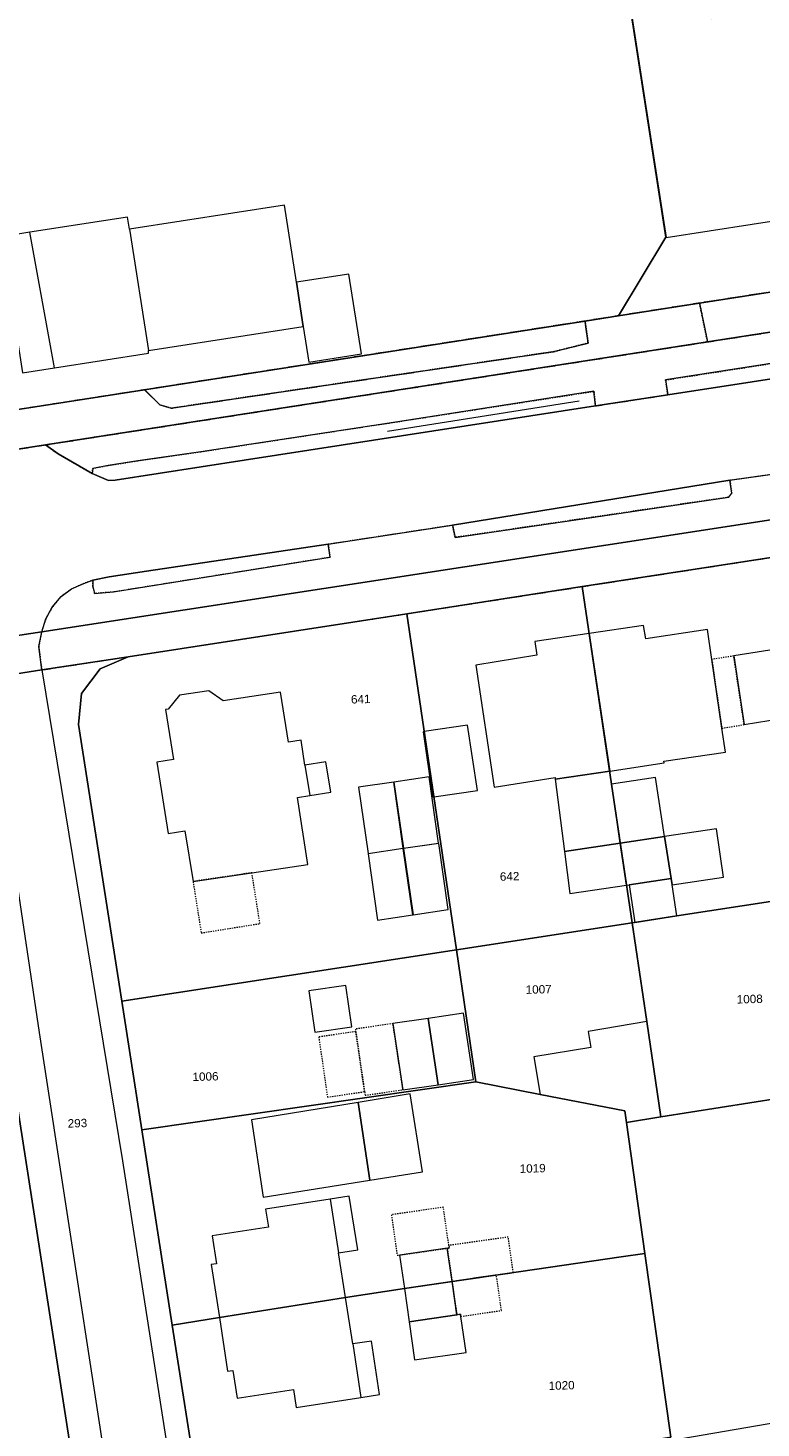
# Model space of a CAD drawing. Header units: millimetres. Extents: x -191 to 81095, y -508122 to 28741.
# Tile 145 of 251: x 5683 to 5745, y 9808 to 9925. Entities that reach past the tile are written whole.
import ezdxf

# ---------------------------------------------------------------- set-up
doc = ezdxf.new("R2010")
doc.units = ezdxf.units.MM
for name, pattern in [('VE22-087 DB - VST Hervest-Dorsten ALK VA2736$0$1', [0]), ('VE22-087 DB - VST Hervest-Dorsten ALK VA2736$0$2', [0.16, 0.06, -0.1]), ('VE22-087 DB - VST Hervest-Dorsten ALK VA2736$0$3', [0.26, 0.11, -0.15])]:
    doc.linetypes.add(name, pattern=pattern)
for name, color, linetype, lineweight in [('VE22-087 DB - VST Hervest-Dorsten ALK VA2736$0$AX_Bauteil', 7, 'VE22-087 DB - VST Hervest-Dorsten ALK VA2736$0$1', 18), ('VE22-087 DB - VST Hervest-Dorsten ALK VA2736$0$AX_Flurstueck', 9, 'VE22-087 DB - VST Hervest-Dorsten ALK VA2736$0$1', 18), ('VE22-087 DB - VST Hervest-Dorsten ALK VA2736$0$AX_Gebaeude', 7, 'VE22-087 DB - VST Hervest-Dorsten ALK VA2736$0$1', 18), ('VE22-087 DB - VST Hervest-Dorsten ALK VA2736$0$AX_IndustrieUndGewerbeflaeche', 7, 'VE22-087 DB - VST Hervest-Dorsten ALK VA2736$0$1', 18), ('VE22-087 DB - VST Hervest-Dorsten ALK VA2736$0$AX_SonstigesBauwerkOderSonstigeEinrichtung', 7, 'VE22-087 DB - VST Hervest-Dorsten ALK VA2736$0$1', 18), ('VE22-087 DB - VST Hervest-Dorsten ALK VA2736$0$AX_Strassenverkehr', 7, 'VE22-087 DB - VST Hervest-Dorsten ALK VA2736$0$1', 18), ('VE22-087 DB - VST Hervest-Dorsten ALK VA2736$0$AX_Strassenverkehrsanlage', 7, 'VE22-087 DB - VST Hervest-Dorsten ALK VA2736$0$1', 18), ('VE22-087 DB - VST Hervest-Dorsten ALK VA2736$0$AX_Vegetationsmerkmal', 7, 'VE22-087 DB - VST Hervest-Dorsten ALK VA2736$0$1', 18), ('VE22-087 DB - VST Hervest-Dorsten ALK VA2736$0$AX_Weg', 7, 'VE22-087 DB - VST Hervest-Dorsten ALK VA2736$0$1', 18), ('VE22-087 DB - VST Hervest-Dorsten ALK VA2736$0$AX_Wohnbauflaeche', 7, 'VE22-087 DB - VST Hervest-Dorsten ALK VA2736$0$1', 18), ('VE22-087 DB - VST Hervest-Dorsten ALK VA2736$0$Flurgrenzen', 9, 'VE22-087 DB - VST Hervest-Dorsten ALK VA2736$0$1', 18)]:
    doc.layers.add(name, color=color, linetype=linetype, lineweight=lineweight)
doc.layers.add('XREF ALK Kataster', color=251, linetype='Continuous')
doc.styles.add('VE22-087 DB - VST Hervest-Dorsten ALK VA2736$0$0', font='arial.ttf')

# ---------------------------------------------------------------- blocks, each defined once
blk = doc.blocks.new('VE22-087 DB - VST Hervest-Dorsten ALK VA2736')
at = {"layer": 'VE22-087 DB - VST Hervest-Dorsten ALK VA2736$0$AX_Bauteil', "color": 7, "linetype": 'VE22-087 DB - VST Hervest-Dorsten ALK VA2736$0$1', "lineweight": 13, "ltscale": 0.5}
for points in [[(5704.93, 9910.05, 0), (5691.96, 9908.05, 0), (5693.54, 9897.89, 0), (5706.5, 9899.89, 0), (5705.93, 9903.61, 0)], [(5683.62, 9907.78, 0), (5681.27, 9907.41, 0), (5683.03, 9896.03, 0), (5685.68, 9896.45, 0)], [(5708.39, 9863.5, 0), (5706.64, 9863.23, 0), (5707.05, 9860.69, 0), (5708.79, 9860.97, 0)], [(5710.32, 9827.19, 0), (5708.74, 9826.93, 0), (5709.45, 9822.44, 0), (5711.06, 9822.69, 0)], [(5712.21, 9815.06, 0), (5710.63, 9814.82, 0), (5711.31, 9810.35, 0), (5712.88, 9810.59, 0)]]:
    blk.add_polyline3d(points, close=True, dxfattribs=at)
at = {"layer": 'VE22-087 DB - VST Hervest-Dorsten ALK VA2736$0$AX_Flurstueck', "linetype": 'VE22-087 DB - VST Hervest-Dorsten ALK VA2736$0$1', "lineweight": 13, "ltscale": 0.5}
for points in [[(5560.01, 9873.82, 0), (5633.6, 9885.3, 0), (5637.78, 9885.95, 0), (5662.86, 9889.87, 0), (5680.29, 9892.59, 0), (5693.23, 9894.61, 0), (5730.06, 9900.36, 0), (5732.85, 9900.8, 0), (5736.81, 9907.36, 0), (5730.97, 9945.2, 0)], [(5764.61, 9902.39, 0), (5740.3, 9898.61, 0), (5684.94, 9890, 0), (5675.24, 9888.49, 0), (5554.21, 9869.68, 0), (5544.24, 9868.13, 0), (5540.97, 9867.62, 0), (5538.2, 9867.19, 0), (5523.68, 9864.93, 0), (5508.75, 9862.61, 0), (5498.59, 9861.03, 0)], [(5502.25, 9849.92, 0), (5506.32, 9847.49, 0), (5506.78, 9847.06, 0), (5509.66, 9847.5, 0), (5510.35, 9847.61, 0), (5521.88, 9849.38, 0), (5524.24, 9849.74, 0), (5526.24, 9850.05, 0), (5527.82, 9851.59, 0), (5529.48, 9852.74, 0), (5531.86, 9853.56, 0), (5534.35, 9853.87, 0), (5536.35, 9853.78, 0), (5539.32, 9853.34, 0), (5542.25, 9853.07, 0), (5545.52, 9853.01, 0), (5679.09, 9873.53, 0), (5684.62, 9874.38, 0), (5767.17, 9887.06, 0)], [(5767.17, 9887.06, 0), (5684.62, 9874.38, 0), (5679.09, 9873.53, 0), (5545.52, 9853.01, 0)], [(5555.19, 9851.21, 0), (5586.87, 9856.1, 0), (5599.19, 9858, 0), (5605.5, 9858.98, 0), (5618.92, 9861.01, 0), (5633.43, 9863.25, 0), (5647.45, 9865.43, 0), (5672.23, 9869.27, 0), (5680, 9870.47, 0), (5684.63, 9871.18, 0), (5691.84, 9872.29, 0), (5715.16, 9875.88, 0), (5729.83, 9878.15, 0), (5747.24, 9880.84, 0)], [(5757.72, 9904.68, 0), (5739.63, 9901.86, 0), (5732.85, 9900.8, 0), (5730.06, 9900.36, 0), (5693.23, 9894.61, 0), (5680.29, 9892.59, 0), (5662.86, 9889.87, 0), (5637.78, 9885.95, 0), (5633.6, 9885.3, 0), (5560.01, 9873.82, 0), (5539.18, 9870.57, 0), (5540.27, 9870.21, 0), (5542.73, 9869.88, 0), (5548.74, 9869.63, 0), (5554.21, 9869.68, 0), (5675.24, 9888.49, 0), (5684.94, 9890, 0), (5740.3, 9898.61, 0), (5764.61, 9902.39, 0)], [(5753.77, 9836.54, 0), (5736.4, 9833.8, 0), (5733.53, 9833.35, 0), (5735.07, 9822.38, 0), (5737.22, 9807.03, 0), (5712.57, 9802.98, 0), (5712.31, 9804.66, 0), (5697.73, 9802.4, 0), (5703.37, 9766.28, 0), (5706.82, 9763.83, 0), (5714.26, 9764.98, 0), (5716.43, 9765.32, 0), (5723.63, 9766.43, 0), (5721.5, 9780.24, 0), (5721.97, 9780.31, 0), (5724.64, 9780.71, 0), (5725.49, 9775.24, 0), (5726.78, 9766.92, 0), (5736.2, 9768.37, 0), (5739.94, 9768.95, 0), (5762.56, 9772.44, 0)]]:
    blk.add_polyline3d(points, dxfattribs=at)
for points in [[(5740.62, 9925.64, 0), (5730.97, 9945.2, 0), (5736.81, 9907.36, 0), (5732.85, 9900.8, 0), (5739.63, 9901.86, 0), (5757.72, 9904.68, 0), (5754.15, 9927.74, 0)], [(5734, 9850.04, 0), (5737.73, 9850.61, 0), (5751.39, 9852.71, 0), (5750.15, 9861.12, 0), (5748.36, 9873.28, 0), (5747.24, 9880.84, 0), (5729.83, 9878.15, 0), (5732.28, 9861.62, 0), (5732.28, 9861.62, 0)], [(5734, 9850.04, 0), (5732.28, 9861.62, 0), (5732.28, 9861.62, 0), (5729.83, 9878.15, 0), (5715.16, 9875.88, 0), (5719.3, 9847.78, 0)], [(5689.51, 9871.28, 0), (5687.95, 9869.21, 0), (5687.7, 9866.61, 0), (5691.31, 9843.49, 0), (5719.3, 9847.78, 0), (5715.16, 9875.88, 0), (5691.84, 9872.29, 0)], [(5676.92, 9867.52, 0), (5677.86, 9865.11, 0), (5681.95, 9838.78, 0), (5682.57, 9834.84, 0), (5687.68, 9801.99, 0), (5689.5, 9790.35, 0), (5691.25, 9779.12, 0), (5691.4, 9778.13, 0), (5694.84, 9755.99, 0), (5706.82, 9763.83, 0), (5703.37, 9766.28, 0), (5697.73, 9802.4, 0), (5695.54, 9816.4, 0), (5692.99, 9832.72, 0), (5691.31, 9843.49, 0), (5687.7, 9866.61, 0), (5687.95, 9869.21, 0), (5689.51, 9871.28, 0), (5691.84, 9872.29, 0), (5684.63, 9871.18, 0), (5680, 9870.47, 0), (5672.23, 9869.27, 0), (5674.8, 9869.03, 0)], [(5753.77, 9836.54, 0), (5751.39, 9852.71, 0), (5737.73, 9850.61, 0), (5734, 9850.04, 0), (5735.22, 9841.79, 0), (5736.4, 9833.8, 0)], [(5720.93, 9836.73, 0), (5726.3, 9835.68, 0), (5733.39, 9834.3, 0), (5733.53, 9833.35, 0), (5736.4, 9833.8, 0), (5735.22, 9841.79, 0), (5734, 9850.04, 0), (5719.3, 9847.78, 0)], [(5719.3, 9847.78, 0), (5691.31, 9843.49, 0), (5692.99, 9832.72, 0), (5720.93, 9836.73, 0)], [(5735.07, 9822.38, 0), (5733.53, 9833.35, 0), (5733.39, 9834.3, 0), (5726.3, 9835.68, 0), (5720.93, 9836.73, 0), (5692.99, 9832.72, 0), (5695.54, 9816.4, 0), (5699.48, 9817.02, 0), (5710.04, 9818.7, 0), (5714.95, 9819.46, 0), (5733.09, 9822.1, 0)], [(5682.57, 9834.84, 0), (5661.18, 9831.65, 0), (5650.32, 9819.46, 0), (5650.44, 9818.56, 0), (5653.32, 9795.78, 0), (5687.68, 9801.99, 0)], [(5710.04, 9818.7, 0), (5699.48, 9817.02, 0), (5695.54, 9816.4, 0), (5697.73, 9802.4, 0), (5712.31, 9804.66, 0), (5712.57, 9802.98, 0), (5737.22, 9807.03, 0), (5735.07, 9822.38, 0), (5733.09, 9822.1, 0), (5714.95, 9819.46, 0)]]:
    blk.add_polyline3d(points, close=True, dxfattribs=at)
at = {"layer": 'VE22-087 DB - VST Hervest-Dorsten ALK VA2736$0$AX_Gebaeude', "color": 7, "linetype": 'VE22-087 DB - VST Hervest-Dorsten ALK VA2736$0$1', "lineweight": 13, "ltscale": 0.5}
for points in [[(5736.84, 9907.33, 0), (5841.11, 9923.5, 0), (5856.09, 9925.82, 0), (5852.3, 9950.48, 0), (5837.29, 9948.18, 0), (5837.24, 9948.17, 0), (5826.97, 9946.59, 0), (5826.52, 9949.6, 0), (5825, 9959.45, 0), (5805.31, 9956.41, 0), (5769.96, 9950.94, 0), (5731.03, 9944.92, 0)], [(5691.96, 9908.05, 0), (5691.8, 9909.04, 0), (5683.62, 9907.78, 0), (5681.27, 9907.41, 0), (5683.03, 9896.03, 0), (5685.68, 9896.45, 0), (5693.56, 9897.67, 0), (5693.54, 9897.89, 0), (5706.5, 9899.89, 0), (5705.93, 9903.61, 0), (5704.93, 9910.05, 0)], [(5711.36, 9897.61, 0), (5710.31, 9904.29, 0), (5705.93, 9903.61, 0), (5706.5, 9899.89, 0), (5706.96, 9896.92, 0)], [(5732.12, 9862.72, 0), (5730.41, 9874.23, 0), (5725.85, 9873.57, 0), (5726.02, 9872.42, 0), (5720.92, 9871.59, 0), (5722.46, 9861.37, 0), (5727.55, 9862.19, 0), (5727.56, 9862.05, 0)], [(5740.29, 9874.56, 0), (5735.13, 9873.77, 0), (5734.96, 9874.91, 0), (5730.41, 9874.23, 0), (5732.12, 9862.72, 0), (5736.67, 9863.4, 0), (5736.65, 9863.54, 0), (5741.8, 9864.3, 0), (5741.5, 9866.31, 0), (5740.66, 9872.06, 0)], [(5749.22, 9867.54, 0), (5748.36, 9873.28, 0), (5742.49, 9872.35, 0), (5743.36, 9866.61, 0), (5745.44, 9866.94, 0), (5749.2, 9867.54, 0)], [(5699.8, 9868.6, 0), (5698.61, 9869.43, 0), (5696.15, 9869.06, 0), (5695.2, 9867.9, 0), (5694.98, 9867.88, 0), (5695.64, 9863.69, 0), (5694.25, 9863.47, 0), (5695.21, 9857.5, 0), (5696.6, 9857.72, 0), (5697.28, 9853.49, 0), (5702.2, 9854.22, 0), (5706.88, 9854.92, 0), (5706, 9860.52, 0), (5707.05, 9860.69, 0), (5708.79, 9860.97, 0), (5708.39, 9863.5, 0), (5706.64, 9863.23, 0), (5706.31, 9865.31, 0), (5705.27, 9865.14, 0), (5704.6, 9869.31, 0)], [(5720.24, 9866.57, 0), (5716.61, 9866.02, 0), (5716.51, 9866, 0), (5717.31, 9860.56, 0), (5717.41, 9860.57, 0), (5721.07, 9861.1, 0)], [(5732.12, 9862.72, 0), (5727.56, 9862.05, 0), (5728.34, 9856.01, 0), (5733, 9856.7, 0)], [(5714.06, 9861.81, 0), (5711.11, 9861.38, 0), (5711.91, 9855.84, 0), (5714.85, 9856.27, 0)], [(5717.01, 9862.24, 0), (5714.07, 9861.81, 0), (5714.87, 9856.27, 0), (5717.81, 9856.7, 0)], [(5735.94, 9862.18, 0), (5732.28, 9861.62, 0), (5733, 9856.7, 0), (5736.7, 9857.25, 0)], [(5741.64, 9853.85, 0), (5741.04, 9857.89, 0), (5736.7, 9857.25, 0), (5737.25, 9853.73, 0), (5737.33, 9853.21, 0)], [(5718.62, 9851.14, 0), (5717.82, 9856.68, 0), (5714.87, 9856.25, 0), (5715.68, 9850.71, 0)], [(5733.53, 9853.18, 0), (5733, 9856.7, 0), (5728.34, 9856.01, 0), (5728.79, 9852.48, 0)], [(5733, 9856.7, 0), (5733.53, 9853.18, 0), (5733.75, 9853.21, 0), (5737.25, 9853.73, 0), (5736.7, 9857.25, 0)], [(5714.85, 9856.25, 0), (5711.91, 9855.81, 0), (5712.71, 9850.27, 0), (5715.66, 9850.7, 0)], [(5737.33, 9853.21, 0), (5737.25, 9853.73, 0), (5733.75, 9853.21, 0), (5734.22, 9850.07, 0), (5737.73, 9850.61, 0)], [(5710.06, 9844.8, 0), (5706.96, 9844.35, 0), (5707.46, 9840.88, 0), (5710.57, 9841.33, 0)], [(5719.89, 9842.47, 0), (5716.95, 9842.04, 0), (5717.79, 9836.5, 0), (5720.74, 9836.92, 0)], [(5716.94, 9842.04, 0), (5713.99, 9841.61, 0), (5714.83, 9836.07, 0), (5717.78, 9836.5, 0)], [(5735.22, 9841.79, 0), (5730.32, 9840.95, 0), (5730.55, 9839.6, 0), (5725.77, 9838.83, 0), (5726.3, 9835.68, 0), (5733.39, 9834.3, 0), (5733.53, 9833.35, 0), (5736.4, 9833.8, 0)], [(5715.44, 9835.73, 0), (5711.1, 9835.02, 0), (5712.07, 9828.52, 0), (5716.48, 9829.22, 0)], [(5712.07, 9828.52, 0), (5711.1, 9835.02, 0), (5702.17, 9833.55, 0), (5703.14, 9827.1, 0)], [(5703.58, 9824.59, 0), (5698.87, 9823.87, 0), (5699.23, 9821.53, 0), (5698.8, 9821.47, 0), (5699.48, 9817.02, 0), (5710.04, 9818.7, 0), (5709.45, 9822.44, 0), (5711.06, 9822.69, 0), (5710.32, 9827.19, 0), (5708.74, 9826.93, 0), (5703.34, 9826.08, 0)], [(5718.54, 9822.82, 0), (5714.55, 9822.25, 0), (5714.95, 9819.46, 0), (5718.94, 9820.04, 0)], [(5719.34, 9817.26, 0), (5718.94, 9820.04, 0), (5714.95, 9819.46, 0), (5715.35, 9816.67, 0)], [(5712.21, 9815.06, 0), (5710.63, 9814.82, 0), (5710.04, 9818.7, 0), (5699.48, 9817.02, 0), (5700.17, 9812.54, 0), (5700.61, 9812.6, 0), (5700.98, 9810.28, 0), (5705.69, 9811.01, 0), (5705.91, 9809.51, 0), (5711.31, 9810.35, 0), (5712.88, 9810.59, 0)], [(5719.64, 9817.3, 0), (5719.34, 9817.26, 0), (5715.35, 9816.67, 0), (5715.81, 9813.49, 0), (5720.11, 9814.11, 0), (5719.67, 9817.12, 0)]]:
    blk.add_polyline3d(points, close=True, dxfattribs=at)
at = {"layer": 'VE22-087 DB - VST Hervest-Dorsten ALK VA2736$0$AX_IndustrieUndGewerbeflaeche', "color": 253, "linetype": 'VE22-087 DB - VST Hervest-Dorsten ALK VA2736$0$1', "lineweight": 13, "ltscale": 0.5, "true_color": 0x999999}
for points in [[(5560.01, 9873.82, 0), (5633.6, 9885.3, 0), (5637.78, 9885.95, 0), (5662.86, 9889.87, 0), (5680.29, 9892.59, 0), (5693.23, 9894.61, 0), (5730.06, 9900.36, 0), (5732.85, 9900.8, 0), (5736.81, 9907.36, 0), (5730.97, 9945.2, 0)], [(5750.52, 9951.26, 0), (5730.51, 9948.17, 0), (5730.97, 9945.2, 0), (5736.81, 9907.36, 0), (5732.85, 9900.8, 0), (5739.63, 9901.86, 0), (5757.72, 9904.68, 0)]]:
    blk.add_polyline3d(points, dxfattribs=at)
at = {"layer": 'VE22-087 DB - VST Hervest-Dorsten ALK VA2736$0$AX_SonstigesBauwerkOderSonstigeEinrichtung', "color": 7, "linetype": 'VE22-087 DB - VST Hervest-Dorsten ALK VA2736$0$3', "lineweight": 13, "ltscale": 0.5}
for points in [[(5742.49, 9872.35, 0), (5740.66, 9872.06, 0), (5741.5, 9866.31, 0), (5743.36, 9866.61, 0)], [(5702.2, 9854.22, 0), (5697.28, 9853.49, 0), (5697.96, 9849.19, 0), (5702.87, 9849.97, 0)], [(5713.99, 9841.61, 0), (5710.86, 9841.15, 0), (5710.89, 9840.94, 0), (5711.62, 9835.92, 0), (5711.66, 9835.62, 0), (5714.83, 9836.07, 0)], [(5710.89, 9840.94, 0), (5707.79, 9840.49, 0), (5708.52, 9835.46, 0), (5711.62, 9835.92, 0)], [(5718.21, 9826.25, 0), (5713.86, 9825.62, 0), (5714.35, 9822.23, 0), (5714.55, 9822.25, 0), (5718.54, 9822.82, 0), (5718.7, 9822.84, 0), (5718.7, 9822.85, 0), (5718.67, 9823.05, 0)], [(5723.64, 9823.76, 0), (5718.67, 9823.05, 0), (5718.7, 9822.85, 0), (5718.7, 9822.84, 0), (5718.54, 9822.82, 0), (5718.94, 9820.04, 0), (5724.06, 9820.79, 0)], [(5722.64, 9820.58, 0), (5718.94, 9820.04, 0), (5718.94, 9820.04, 0), (5719.34, 9817.26, 0), (5719.64, 9817.3, 0), (5719.67, 9817.12, 0), (5723.07, 9817.62, 0)]]:
    blk.add_polyline3d(points, close=True, dxfattribs=at)
at = {"layer": 'VE22-087 DB - VST Hervest-Dorsten ALK VA2736$0$AX_Strassenverkehr', "color": 253, "linetype": 'VE22-087 DB - VST Hervest-Dorsten ALK VA2736$0$1', "lineweight": 13, "ltscale": 0.5, "true_color": 0x999999}
for points in [[(5881.87, 9917.83, 0), (5868.98, 9915.72, 0), (5837.47, 9910.98, 0), (5806.67, 9906.2, 0), (5792.75, 9904.07, 0), (5782.31, 9902.36, 0), (5770.2, 9900.62, 0), (5736.79, 9895.43, 0), (5736.98, 9894.19, 0), (5778.56, 9900.59, 0), (5804.61, 9904.61, 0), (5836.73, 9909.57, 0), (5870.29, 9914.78, 0), (5882.06, 9916.59, 0)], [(5730.8, 9894.48, 0), (5713.67, 9891.83, 0), (5697.93, 9889.43, 0), (5692.67, 9888.67, 0), (5690.18, 9888.28, 0), (5688.89, 9888.04, 0), (5688.83, 9887.61, 0), (5690.21, 9887.01, 0), (5690.78, 9887.06, 0), (5701.56, 9888.71, 0), (5725.53, 9892.42, 0), (5730.93, 9893.26, 0)], [(5742.17, 9887.04, 0), (5718.98, 9883.28, 0), (5719.19, 9882.26, 0), (5730.64, 9883.94, 0), (5742.07, 9885.63, 0), (5742.32, 9885.97, 0)], [(5708.58, 9881.69, 0), (5693.4, 9879.44, 0), (5690.26, 9878.97, 0), (5688.91, 9878.69, 0), (5688.9, 9878.17, 0), (5689.05, 9877.58, 0), (5690.63, 9877.7, 0), (5708.74, 9880.6, 0)]]:
    blk.add_polyline3d(points, close=True, dxfattribs=at)
at = {"layer": 'VE22-087 DB - VST Hervest-Dorsten ALK VA2736$0$AX_Strassenverkehrsanlage', "color": 7, "linetype": 'VE22-087 DB - VST Hervest-Dorsten ALK VA2736$0$1', "lineweight": 13, "ltscale": 0.5, "true_color": 0xf7f7f0}
for points in [[(5730.93, 9893.26, 0), (5736.98, 9894.19, 0)], [(5684.94, 9890, 0), (5685.99, 9889.26, 0), (5688.83, 9887.61, 0)], [(5742.17, 9887.04, 0), (5750.13, 9888.17, 0)], [(5708.58, 9881.69, 0), (5718.98, 9883.28, 0)], [(5684.63, 9871.18, 0), (5684.38, 9873.13, 0), (5684.62, 9874.38, 0), (5684.96, 9875.45, 0), (5685.51, 9876.44, 0), (5686.26, 9877.33, 0), (5687.12, 9877.95, 0), (5688.14, 9878.42, 0), (5688.91, 9878.69, 0)]]:
    blk.add_polyline3d(points, dxfattribs=at)
at = {"layer": 'VE22-087 DB - VST Hervest-Dorsten ALK VA2736$0$AX_Vegetationsmerkmal', "color": 7, "linetype": 'VE22-087 DB - VST Hervest-Dorsten ALK VA2736$0$1', "lineweight": 13, "ltscale": 0.5}
for points in [[(5881.94, 9924.09, 0), (5854.97, 9919.88, 0), (5841.98, 9917.85, 0), (5757.72, 9904.68, 0), (5739.63, 9901.86, 0), (5740.3, 9898.61, 0), (5764.61, 9902.39, 0), (5823.4, 9911.78, 0), (5852.08, 9916.04, 0), (5877.63, 9920.46, 0), (5879.93, 9921.32, 0), (5881.34, 9922.44, 0), (5881.76, 9923.13, 0)], [(5730.06, 9900.36, 0), (5693.23, 9894.61, 0), (5694.5, 9893.36, 0), (5695.46, 9893.07, 0), (5727.46, 9897.8, 0), (5730.32, 9898.52, 0)]]:
    blk.add_polyline3d(points, close=True, dxfattribs=at)
for points in [[(5713.55, 9891.15, 0), (5729.58, 9893.68, 0)], [(5738.15, 9806.92, 0), (5756.97, 9810.14, 0)]]:
    blk.add_polyline3d(points, dxfattribs=at)
at = {"layer": 'VE22-087 DB - VST Hervest-Dorsten ALK VA2736$0$AX_Weg', "color": 7, "linetype": 'VE22-087 DB - VST Hervest-Dorsten ALK VA2736$0$2', "lineweight": 13, "ltscale": 0.5}
for points in [[(5764.61, 9902.39, 0), (5740.3, 9898.61, 0), (5684.94, 9890, 0), (5685.99, 9889.26, 0), (5688.83, 9887.61, 0), (5688.89, 9888.04, 0), (5690.18, 9888.28, 0), (5692.67, 9888.67, 0), (5697.93, 9889.43, 0), (5713.67, 9891.83, 0), (5730.8, 9894.48, 0), (5730.93, 9893.26, 0), (5736.98, 9894.19, 0), (5736.79, 9895.43, 0), (5770.2, 9900.62, 0)], [(5750.13, 9888.17, 0), (5742.17, 9887.04, 0), (5742.32, 9885.97, 0), (5742.07, 9885.63, 0), (5730.64, 9883.94, 0), (5719.19, 9882.26, 0), (5718.98, 9883.28, 0), (5708.58, 9881.69, 0), (5708.74, 9880.6, 0), (5690.63, 9877.7, 0), (5689.05, 9877.58, 0), (5688.9, 9878.17, 0), (5688.91, 9878.69, 0), (5688.14, 9878.42, 0), (5687.12, 9877.95, 0), (5686.26, 9877.33, 0), (5685.51, 9876.44, 0), (5684.96, 9875.45, 0), (5684.62, 9874.38, 0), (5684.38, 9873.13, 0), (5684.63, 9871.18, 0), (5691.84, 9872.29, 0), (5715.16, 9875.88, 0), (5729.83, 9878.15, 0), (5747.24, 9880.84, 0)]]:
    blk.add_polyline3d(points, dxfattribs=at)
for points in [[(5881.94, 9924.09, 0), (5854.97, 9919.88, 0), (5841.98, 9917.85, 0), (5757.72, 9904.68, 0), (5739.63, 9901.86, 0), (5740.3, 9898.61, 0), (5764.61, 9902.39, 0), (5823.4, 9911.78, 0), (5852.08, 9916.04, 0), (5877.63, 9920.46, 0), (5879.93, 9921.32, 0), (5881.34, 9922.44, 0), (5881.76, 9923.13, 0)], [(5730.06, 9900.36, 0), (5693.23, 9894.61, 0), (5694.5, 9893.36, 0), (5695.46, 9893.07, 0), (5727.46, 9897.8, 0), (5730.32, 9898.52, 0)]]:
    blk.add_polyline3d(points, close=True, dxfattribs=at)
at = {"layer": 'VE22-087 DB - VST Hervest-Dorsten ALK VA2736$0$AX_Flurstueck', "char_height": 0.7, "attachment_point": 2, "rotation": 1.5894, "style": 'VE22-087 DB - VST Hervest-Dorsten ALK VA2736$0$0', "bg_fill": 3, "box_fill_scale": 1, "bg_fill_color": 256, "bg_fill_transparency": 0}
for s, insert in [('641', (5711.29, 9869.09)), ('642', (5723.74, 9854.27)), ('1007', (5726.17, 9844.82)), ('1008', (5743.82, 9844.01)), ('1006', (5698.31, 9837.53)), ('293', (5687.6, 9833.63)), ('1019', (5725.67, 9829.85)), ('1020', (5728.09, 9811.7))]:
    blk.add_mtext(s, dxfattribs=dict(at, insert=insert))
at = {"layer": 'VE22-087 DB - VST Hervest-Dorsten ALK VA2736$0$AX_Strassenverkehr', "color": 253, "linetype": 'VE22-087 DB - VST Hervest-Dorsten ALK VA2736$0$1', "lineweight": 13, "ltscale": 0.5, "true_color": 0x999999}
for points in [[(5778.56, 9900.59, 0), (5736.98, 9894.19, 0), (5730.93, 9893.26, 0), (5725.53, 9892.42, 0), (5701.56, 9888.71, 0), (5690.78, 9887.06, 0), (5690.21, 9887.01, 0), (5688.83, 9887.61, 0), (5685.99, 9889.26, 0), (5684.94, 9890, 0), (5675.24, 9888.49, 0), (5674.32, 9887.23, 0), (5672.57, 9885.35, 0), (5670.84, 9883.99, 0), (5642.47, 9879.7, 0), (5610.4, 9874.66, 0), (5598.65, 9872.9, 0), (5591.93, 9871.83, 0), (5568.51, 9868.15, 0)], [(5680, 9870.47, 0), (5684.63, 9871.18, 0), (5684.38, 9873.13, 0), (5684.62, 9874.38, 0), (5684.96, 9875.45, 0), (5685.51, 9876.44, 0), (5686.26, 9877.33, 0), (5687.12, 9877.95, 0), (5688.14, 9878.42, 0), (5688.91, 9878.69, 0), (5690.26, 9878.97, 0), (5693.4, 9879.44, 0), (5708.58, 9881.69, 0), (5718.98, 9883.28, 0), (5742.17, 9887.04, 0), (5750.13, 9888.17, 0)], [(5697.73, 9802.4, 0), (5695.54, 9816.4, 0), (5692.99, 9832.72, 0), (5691.31, 9843.49, 0), (5687.7, 9866.61, 0), (5687.95, 9869.21, 0), (5689.51, 9871.28, 0), (5691.84, 9872.29, 0), (5684.63, 9871.18, 0), (5680, 9870.47, 0), (5672.23, 9869.27, 0), (5674.8, 9869.03, 0), (5676.92, 9867.52, 0), (5677.86, 9865.11, 0), (5681.95, 9838.78, 0), (5682.57, 9834.84, 0), (5687.68, 9801.99, 0)]]:
    blk.add_polyline3d(points, dxfattribs=at)
at = {"layer": 'VE22-087 DB - VST Hervest-Dorsten ALK VA2736$0$AX_Strassenverkehrsanlage', "color": 7, "linetype": 'VE22-087 DB - VST Hervest-Dorsten ALK VA2736$0$1', "lineweight": 13, "ltscale": 0.5, "true_color": 0xf7f7f0}
for points in [[(5697.48, 9757.72, 0), (5691.95, 9792.08, 0), (5684.43, 9840.86, 0), (5680, 9870.47, 0)], [(5684.63, 9871.18, 0), (5691.38, 9830.14, 0), (5697.12, 9793.33, 0), (5701.2, 9766.69, 0), (5701.67, 9763.29, 0), (5701.8, 9762.59, 0), (5701.94, 9762.18, 0), (5702.06, 9761.84, 0), (5702.42, 9761.51, 0), (5703.07, 9761.38, 0)]]:
    blk.add_polyline3d(points, dxfattribs=at)
at = {"layer": 'VE22-087 DB - VST Hervest-Dorsten ALK VA2736$0$AX_Weg', "color": 7, "linetype": 'VE22-087 DB - VST Hervest-Dorsten ALK VA2736$0$2', "lineweight": 13, "ltscale": 0.5}
blk.add_polyline3d([(5675.24, 9888.49, 0), (5684.94, 9890, 0), (5740.3, 9898.61, 0), (5739.63, 9901.86, 0), (5732.85, 9900.8, 0), (5730.06, 9900.36, 0), (5730.32, 9898.52, 0), (5727.46, 9897.8, 0), (5695.46, 9893.07, 0), (5694.5, 9893.36, 0), (5693.23, 9894.61, 0), (5680.29, 9892.59, 0)], dxfattribs=at)
at = {"layer": 'VE22-087 DB - VST Hervest-Dorsten ALK VA2736$0$AX_Wohnbauflaeche', "color": 253, "linetype": 'VE22-087 DB - VST Hervest-Dorsten ALK VA2736$0$1', "lineweight": 13, "ltscale": 0.5, "true_color": 0x999999}
blk.add_polyline3d([(5747.24, 9880.84, 0), (5729.83, 9878.15, 0), (5715.16, 9875.88, 0), (5691.84, 9872.29, 0), (5689.51, 9871.28, 0), (5687.95, 9869.21, 0), (5687.7, 9866.61, 0), (5691.31, 9843.49, 0), (5692.99, 9832.72, 0), (5695.54, 9816.4, 0), (5697.73, 9802.4, 0)], dxfattribs=at)
blk.add_polyline3d([(5661.18, 9831.65, 0), (5650.32, 9819.46, 0), (5650.44, 9818.56, 0), (5653.32, 9795.78, 0), (5654.69, 9785.01, 0), (5656.11, 9773.67, 0), (5660.22, 9774.31, 0), (5668.35, 9775.56, 0), (5676.84, 9776.88, 0), (5691.25, 9779.12, 0), (5689.5, 9790.35, 0), (5687.68, 9801.99, 0), (5682.57, 9834.84, 0)], close=True, dxfattribs=at)
at = {"layer": 'VE22-087 DB - VST Hervest-Dorsten ALK VA2736$0$Flurgrenzen', "ltscale": 0.5}
for points in [[(5554.21, 9869.68, 0), (5675.24, 9888.49, 0), (5684.94, 9890, 0), (5740.3, 9898.61, 0), (5764.61, 9902.39, 0)], [(5764.61, 9902.39, 0), (5740.3, 9898.61, 0), (5684.94, 9890, 0), (5675.24, 9888.49, 0), (5554.21, 9869.68, 0), (5544.24, 9868.13, 0), (5540.97, 9867.62, 0), (5538.2, 9867.19, 0), (5523.68, 9864.93, 0), (5508.75, 9862.61, 0), (5498.59, 9861.03, 0)]]:
    blk.add_polyline3d(points, dxfattribs=at)

msp = doc.modelspace()

# ---------------------------------------------------------------- block references
at = {"layer": 'XREF ALK Kataster', "color": 251}
msp.add_blockref('VE22-087 DB - VST Hervest-Dorsten ALK VA2736', (0, 0), dxfattribs=at)

doc.saveas('drawing.dxf')
